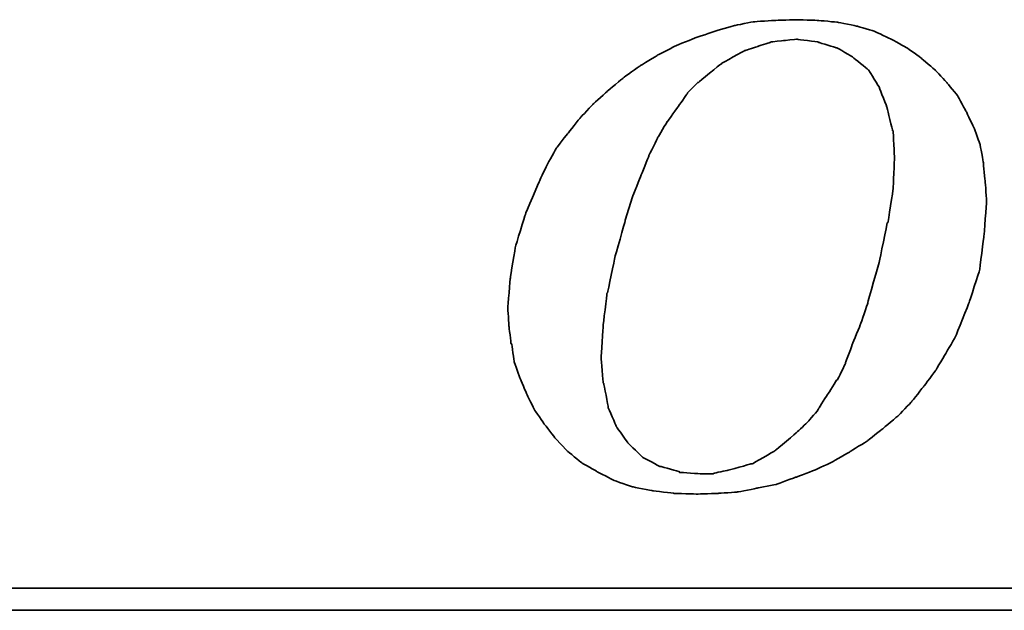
# Model space of a CAD drawing. Header units: millimetres. Extents: x 682 to 919, y 77 to 152.
# Tile 33 of 52: x 855.27 to 858.53, y 97.05 to 99. Entities that reach past the tile are written whole.
import ezdxf

# ---------------------------------------------------------------- set-up
doc = ezdxf.new("R2010")
doc.units = ezdxf.units.MM
doc.header["$LTSCALE"] = 0.1
doc.layers.add('DIM', color=4, linetype='CONTINUOUS')
doc.layers.add('layer 1', color=7, linetype='CONTINUOUS')

# ---------------------------------------------------------------- blocks, each defined once
blk = doc.blocks.new('TBI MOTION logo(完整正式版)')
at = {"layer": 'layer 1', "color": 22, "lineweight": 35}
for points, knots in [([(-11.34375, -6.98375), (-11.34375, -6.98375), (-10.91375, -7.43875), (-10.91375, -7.43875), (-10.91375, -7.43875), (-10.91375, -7.43875), (-10.38625, -7.87125), (-10.38625, -7.87125), (-10.38625, -7.87125), (-10.38625, -7.87125), (-9.81125, -8.20375), (-9.81125, -8.20375), (-9.81125, -8.20375), (-9.81125, -8.20375), (-9.21125, -8.51875), (-9.21125, -8.51875), (-9.21125, -8.51875), (-9.21125, -8.51875), (-8.51625, -8.75875), (-8.51625, -8.75875), (-8.51625, -8.75875), (-8.51625, -8.75875), (-7.77125, -8.90375), (-7.77125, -8.90375), (-7.77125, -8.90375), (-7.77125, -8.90375), (-6.97875, -8.99875), (-6.97875, -8.99875), (-6.97875, -8.99875), (-6.97875, -8.99875), (-6.14125, -9.02375), (-6.14125, -9.02375), (-6.14125, -9.02375), (-6.14125, -9.02375), (-5.37125, -8.99875), (-5.37125, -8.99875), (-5.37125, -8.99875), (-5.37125, -8.99875), (-4.65375, -8.94875), (-4.65375, -8.94875), (-4.65375, -8.94875), (-4.65375, -8.94875), (-3.93375, -8.80625), (-3.93375, -8.80625), (-3.93375, -8.80625), (-3.93375, -8.80625), (-3.21375, -8.66375), (-3.21375, -8.66375), (-3.21375, -8.66375), (-3.21375, -8.66375), (-2.49375, -8.39875), (-2.49375, -8.39875), (-2.49375, -8.39875), (-2.49375, -8.39875), (-1.79875, -8.13375), (-1.79875, -8.13375), (-1.79875, -8.13375), (-1.79875, -8.13375), (-1.17375, -7.84375), (-1.17375, -7.84375), (-1.17375, -7.84375), (-1.17375, -7.84375), (-0.52375, -7.46375), (-0.52375, -7.46375), (-0.52375, -7.46375), (-0.52375, -7.46375), (0.10124, -7.07875), (0.10124, -7.07875), (0.10124, -7.07875), (0.10124, -7.07875), (0.67625, -6.62375), (0.67625, -6.62375), (0.67625, -6.62375), (0.67625, -6.62375), (1.24874, -6.14375), (1.24874, -6.14375), (1.24874, -6.14375), (1.24874, -6.14375), (1.72874, -5.64125), (1.72874, -5.64125), (1.72874, -5.64125), (1.72874, -5.64125), (2.18624, -5.06375), (2.18624, -5.06375), (2.18624, -5.06375), (2.18624, -5.06375), (2.61625, -4.48874), (2.61625, -4.48874), (2.61625, -4.48874), (2.61625, -4.48874), (3.00125, -3.83874), (3.00125, -3.83874), (3.00125, -3.83874), (3.00125, -3.83874), (3.36124, -3.21374), (3.36124, -3.21374), (3.36124, -3.21374), (3.36124, -3.21374), (3.84374, -1.99125), (3.84374, -1.99125), (3.84374, -1.99125), (3.84374, -1.99125), (4.22625, -0.81875), (4.22625, -0.81875), (4.22625, -0.81875), (4.22625, -0.81875), (4.39125, 0.45624), (4.39125, 0.45624), (4.39125, 0.45624), (4.39125, 0.45624), (4.48874, 1.70124), (4.48874, 1.70124), (4.48874, 1.70124), (4.48874, 1.70124), (4.43874, 2.44625), (4.43874, 2.44625), (4.43874, 2.44625), (4.43874, 2.44625), (4.36874, 3.14125), (4.36874, 3.14125), (4.36874, 3.14125), (4.36874, 3.14125), (4.25125, 3.81125), (4.25125, 3.81125), (4.25125, 3.81125), (4.25125, 3.81125), (4.03124, 4.41125), (4.03124, 4.41125), (4.03124, 4.41125), (4.03124, 4.41125), (3.74374, 5.01125), (3.74374, 5.01125), (3.74374, 5.01125), (3.74374, 5.01125), (3.43124, 5.58875), (3.43124, 5.58875), (3.43124, 5.58875), (3.43124, 5.58875), (3.02625, 6.09125), (3.02625, 6.09125), (3.02625, 6.09125), (3.02625, 6.09125), (2.59374, 6.54875), (2.59374, 6.54875), (2.59374, 6.54875), (2.59374, 6.54875), (2.09124, 6.98125), (2.09124, 6.98125), (2.09124, 6.98125), (2.09124, 6.98125), (1.56124, 7.36625), (1.56124, 7.36625), (1.56124, 7.36625), (1.56124, 7.36625), (0.98624, 7.67625), (0.98624, 7.67625), (0.98624, 7.67625), (0.98624, 7.67625), (0.38624, 7.96375), (0.38624, 7.96375), (0.38624, 7.96375), (0.38624, 7.96375), (-0.25875, 8.15625), (-0.25875, 8.15625), (-0.25875, 8.15625), (-0.25875, 8.15625), (-0.98125, 8.30125), (-0.98125, 8.30125), (-0.98125, 8.30125), (-0.98125, 8.30125), (-1.70124, 8.37125), (-1.70124, 8.37125), (-1.70124, 8.37125), (-1.70124, 8.37125), (-2.49375, 8.39624), (-2.49375, 8.39624), (-2.49375, 8.39624), (-2.49375, 8.39624), (-3.28625, 8.37125), (-3.28625, 8.37125), (-3.28625, 8.37125), (-3.28625, 8.37125), (-4.05125, 8.32125), (-4.05125, 8.32125), (-4.05125, 8.32125), (-4.05125, 8.32125), (-4.77375, 8.18125), (-4.77375, 8.18125), (-4.77375, 8.18125), (-4.77375, 8.18125), (-5.51625, 7.96375), (-5.51625, 7.96375), (-5.51625, 7.96375), (-5.51625, 7.96375), (-6.21125, 7.72625), (-6.21125, 7.72625), (-6.21125, 7.72625), (-6.21125, 7.72625), (-6.92875, 7.43625), (-6.92875, 7.43625), (-6.92875, 7.43625), (-6.92875, 7.43625), (-7.57875, 7.10125), (-7.57875, 7.10125), (-7.57875, 7.10125), (-7.57875, 7.10125), (-8.24875, 6.69125), (-8.24875, 6.69125), (-8.24875, 6.69125), (-8.24875, 6.69125), (-8.84875, 6.26125), (-8.84875, 6.26125), (-8.84875, 6.26125), (-8.84875, 6.26125), (-9.42625, 5.78125), (-9.42625, 5.78125), (-9.42625, 5.78125), (-9.42625, 5.78125), (-9.95375, 5.30125), (-9.95375, 5.30125), (-9.95375, 5.30125), (-9.95375, 5.30125), (-10.43375, 4.79624), (-10.43375, 4.79624), (-10.43375, 4.79624), (-10.43375, 4.79624), (-10.88875, 4.22125), (-10.88875, 4.22125), (-10.88875, 4.22125), (-10.88875, 4.22125), (-11.29875, 3.69375), (-11.29875, 3.69375), (-11.29875, 3.69375), (-11.29875, 3.69375), (-11.63375, 3.09125), (-11.63375, 3.09125), (-11.63375, 3.09125), (-11.63375, 3.09125), (-11.91875, 2.49625), (-11.91875, 2.49625), (-11.91875, 2.49625), (-11.91875, 2.49625), (-12.44875, 1.24625), (-12.44875, 1.24625), (-12.44875, 1.24625), (-12.44875, 1.24625), (-12.80875, 0.06874), (-12.80875, 0.06874), (-12.80875, 0.06874), (-12.80875, 0.06874), (-12.99875, -1.07875), (-12.99875, -1.07875), (-12.99875, -1.07875), (-12.99875, -1.07875), (-13.09375, -2.18375), (-13.09375, -2.18375), (-13.09375, -2.18375), (-13.09375, -2.18375), (-13.04875, -2.85375), (-13.04875, -2.85375), (-13.04875, -2.85375), (-13.04875, -2.85375), (-12.97375, -3.50375), (-12.97375, -3.50375), (-12.97375, -3.50375), (-12.97375, -3.50375), (-12.95375, -3.50375), (-12.95375, -3.50375), (-12.95375, -3.50375), (-12.95375, -3.50375), (-12.85375, -4.17375), (-12.85375, -4.17375), (-12.85375, -4.17375), (-12.85375, -4.17375), (-12.63875, -4.77624), (-12.63875, -4.77624), (-12.63875, -4.77624), (-12.63875, -4.77624), (-12.39875, -5.35125), (-12.39875, -5.35125), (-12.39875, -5.35125), (-12.39875, -5.35125), (-12.11375, -5.92875), (-12.11375, -5.92875), (-12.11375, -5.92875), (-12.11375, -5.92875), (-11.75375, -6.45375), (-11.75375, -6.45375), (-11.75375, -6.45375), (-11.75375, -6.45375), (-11.34375, -6.98375), (-11.34375, -6.98375)], [0, 0, 0, 0, 0.01369863, 0.01369863, 0.01369863, 0.01369864, 0.02739726, 0.02739726, 0.02739726, 0.02739727, 0.04109589, 0.04109589, 0.04109589, 0.0410959, 0.05479452, 0.05479452, 0.05479452, 0.05479453, 0.06849315, 0.06849315, 0.06849315, 0.06849316, 0.08219178, 0.08219178, 0.08219178, 0.08219179, 0.09589041, 0.09589041, 0.09589041, 0.09589042, 0.10958904, 0.10958904, 0.10958904, 0.10958905, 0.12328767, 0.12328767, 0.12328767, 0.12328768, 0.1369863, 0.1369863, 0.1369863, 0.13698631, 0.15068493, 0.15068493, 0.15068493, 0.15068494, 0.16438356, 0.16438356, 0.16438356, 0.16438357, 0.17808219, 0.17808219, 0.17808219, 0.1780822, 0.19178082, 0.19178082, 0.19178082, 0.19178083, 0.20547945, 0.20547945, 0.20547945, 0.20547946, 0.21917808, 0.21917808, 0.21917808, 0.21917809, 0.23287671, 0.23287671, 0.23287671, 0.23287672, 0.24657534, 0.24657534, 0.24657534, 0.24657535, 0.26027397, 0.26027397, 0.26027397, 0.26027398, 0.2739726, 0.2739726, 0.2739726, 0.27397261, 0.28767123, 0.28767123, 0.28767123, 0.28767124, 0.30136986, 0.30136986, 0.30136986, 0.30136987, 0.31506849, 0.31506849, 0.31506849, 0.3150685, 0.32876712, 0.32876712, 0.32876712, 0.32876713, 0.34246575, 0.34246575, 0.34246575, 0.34246576, 0.35616438, 0.35616438, 0.35616438, 0.35616439, 0.36986301, 0.36986301, 0.36986301, 0.36986302, 0.38356164, 0.38356164, 0.38356164, 0.38356165, 0.39726027, 0.39726027, 0.39726027, 0.39726028, 0.4109589, 0.4109589, 0.4109589, 0.41095891, 0.42465753, 0.42465753, 0.42465753, 0.42465754, 0.43835616, 0.43835616, 0.43835616, 0.43835617, 0.45205479, 0.45205479, 0.45205479, 0.4520548, 0.46575342, 0.46575342, 0.46575342, 0.46575343, 0.47945205, 0.47945205, 0.47945205, 0.47945206, 0.49315068, 0.49315068, 0.49315068, 0.49315069, 0.50684932, 0.50684932, 0.50684932, 0.50684933, 0.52054795, 0.52054795, 0.52054795, 0.52054796, 0.53424658, 0.53424658, 0.53424658, 0.53424659, 0.54794521, 0.54794521, 0.54794521, 0.54794522, 0.56164384, 0.56164384, 0.56164384, 0.56164385, 0.57534247, 0.57534247, 0.57534247, 0.57534248, 0.5890411, 0.5890411, 0.5890411, 0.58904111, 0.60273973, 0.60273973, 0.60273973, 0.60273974, 0.61643836, 0.61643836, 0.61643836, 0.61643837, 0.63013699, 0.63013699, 0.63013699, 0.630137, 0.64383562, 0.64383562, 0.64383562, 0.64383563, 0.65753425, 0.65753425, 0.65753425, 0.65753426, 0.67123288, 0.67123288, 0.67123288, 0.67123289, 0.68493151, 0.68493151, 0.68493151, 0.68493152, 0.69863014, 0.69863014, 0.69863014, 0.69863015, 0.71232877, 0.71232877, 0.71232877, 0.71232878, 0.7260274, 0.7260274, 0.7260274, 0.72602741, 0.73972603, 0.73972603, 0.73972603, 0.73972604, 0.75342466, 0.75342466, 0.75342466, 0.75342467, 0.76712329, 0.76712329, 0.76712329, 0.7671233, 0.78082192, 0.78082192, 0.78082192, 0.78082193, 0.79452055, 0.79452055, 0.79452055, 0.79452056, 0.80821918, 0.80821918, 0.80821918, 0.80821919, 0.82191781, 0.82191781, 0.82191781, 0.82191782, 0.83561644, 0.83561644, 0.83561644, 0.83561645, 0.84931507, 0.84931507, 0.84931507, 0.84931508, 0.8630137, 0.8630137, 0.8630137, 0.86301371, 0.87671233, 0.87671233, 0.87671233, 0.87671234, 0.89041096, 0.89041096, 0.89041096, 0.89041097, 0.90410959, 0.90410959, 0.90410959, 0.9041096, 0.91780822, 0.91780822, 0.91780822, 0.91780823, 0.93150685, 0.93150685, 0.93150685, 0.93150686, 0.94520548, 0.94520548, 0.94520548, 0.94520549, 0.95890411, 0.95890411, 0.95890411, 0.95890412, 0.97260274, 0.97260274, 0.97260274, 0.97260275, 0.98630137, 0.98630137, 0.98630137, 0.98630138, 1, 1, 1, 1]), ([(-8.77875, 1.03124), (-8.77875, 1.03124), (-8.51625, 1.89625), (-8.51625, 1.89625), (-8.51625, 1.89625), (-8.51625, 1.89625), (-8.20375, 2.66375), (-8.20375, 2.66375), (-8.20375, 2.66375), (-8.20375, 2.66375), (-7.91625, 3.38125), (-7.91625, 3.38125), (-7.91625, 3.38125), (-7.91625, 3.38125), (-7.91625, 3.40624), (-7.91625, 3.40624), (-7.91625, 3.40624), (-7.91625, 3.40624), (-7.57875, 4.07624), (-7.57875, 4.07624), (-7.57875, 4.07624), (-7.57875, 4.07624), (-7.24375, 4.65125), (-7.24375, 4.65125), (-7.24375, 4.65125), (-7.24375, 4.65125), (-7.21875, 4.65125), (-7.21875, 4.65125), (-7.21875, 4.65125), (-7.21875, 4.65125), (-7.21875, 4.67624), (-7.21875, 4.67624), (-7.21875, 4.67624), (-7.21875, 4.67624), (-6.83625, 5.20375), (-6.83625, 5.20375), (-6.83625, 5.20375), (-6.83625, 5.20375), (-6.49875, 5.68625), (-6.49875, 5.68625), (-6.49875, 5.68625), (-6.49875, 5.68625), (-6.49875, 5.70625), (-6.49875, 5.70625), (-6.49875, 5.70625), (-6.49875, 5.70625), (-6.11625, 6.09125), (-6.11625, 6.09125), (-6.11625, 6.09125), (-6.11625, 6.09125), (-6.09125, 6.09125), (-6.09125, 6.09125), (-6.09125, 6.09125), (-6.09125, 6.09125), (-5.27375, 6.76625), (-5.27375, 6.76625), (-5.27375, 6.76625), (-5.27375, 6.76625), (-5.24875, 6.76625), (-5.24875, 6.76625), (-5.24875, 6.76625), (-5.24875, 6.76625), (-5.24875, 6.78625), (-5.24875, 6.78625), (-5.24875, 6.78625), (-5.24875, 6.78625), (-4.38875, 7.26624), (-4.38875, 7.26624), (-4.38875, 7.26624), (-4.38875, 7.26624), (-4.36125, 7.26624), (-4.36125, 7.26624), (-4.36125, 7.26624), (-4.36125, 7.26624), (-3.93375, 7.41125), (-3.93375, 7.41125), (-3.93375, 7.41125), (-3.93375, 7.41125), (-3.47375, 7.55625), (-3.47375, 7.55625), (-3.47375, 7.55625), (-3.47375, 7.55625), (-3.45375, 7.55625), (-3.45375, 7.55625), (-3.45375, 7.55625), (-3.45375, 7.55625), (-3.42875, 7.58124), (-3.42875, 7.58124), (-3.42875, 7.58124), (-3.42875, 7.58124), (-2.97375, 7.62625), (-2.97375, 7.62625), (-2.97375, 7.62625), (-2.97375, 7.62625), (-2.49375, 7.67625), (-2.49375, 7.67625), (-2.49375, 7.67625), (-2.49375, 7.67625), (-2.46875, 7.67625), (-2.46875, 7.67625), (-2.46875, 7.67625), (-2.46875, 7.67625), (-1.70124, 7.58124), (-1.70124, 7.58124), (-1.70124, 7.58124), (-1.70124, 7.58124), (-1.67875, 7.55625), (-1.67875, 7.55625), (-1.67875, 7.55625), (-1.67875, 7.55625), (-1.65375, 7.55625), (-1.65375, 7.55625), (-1.65375, 7.55625), (-1.65375, 7.55625), (-1.03125, 7.36625), (-1.03125, 7.36625), (-1.03125, 7.36625), (-1.03125, 7.36625), (-1.00625, 7.36625), (-1.00625, 7.36625), (-1.00625, 7.36625), (-1.00625, 7.36625), (-0.43124, 7.02624), (-0.43124, 7.02624), (-0.43124, 7.02624), (-0.43124, 7.02624), (-0.40625, 7.00624), (-0.40625, 7.00624), (-0.40625, 7.00624), (-0.40625, 7.00624), (0.12124, 6.57124), (0.12124, 6.57124), (0.12124, 6.57124), (0.12124, 6.57124), (0.14624, 6.54875), (0.14624, 6.54875), (0.14624, 6.54875), (0.14624, 6.54875), (0.17124, 6.52375), (0.17124, 6.52375), (0.17124, 6.52375), (0.17124, 6.52375), (0.55625, 5.89875), (0.55625, 5.89875), (0.55625, 5.89875), (0.55625, 5.89875), (0.55625, 5.87625), (0.55625, 5.87625), (0.55625, 5.87625), (0.55625, 5.87625), (0.84124, 5.15625), (0.84124, 5.15625), (0.84124, 5.15625), (0.84124, 5.15625), (0.84124, 5.13125), (0.84124, 5.13125), (0.84124, 5.13125), (0.84124, 5.13125), (1.03624, 4.31875), (1.03624, 4.31875), (1.03624, 4.31875), (1.03624, 4.31875), (1.05624, 4.31875), (1.05624, 4.31875), (1.05624, 4.31875), (1.05624, 4.31875), (1.05624, 4.29125), (1.05624, 4.29125), (1.05624, 4.29125), (1.05624, 4.29125), (1.10625, 3.33125), (1.10625, 3.33125), (1.10625, 3.33125), (1.10625, 3.33125), (1.10625, 3.30875), (1.10625, 3.30875), (1.10625, 3.30875), (1.10625, 3.30875), (1.05624, 2.20624), (1.05624, 2.20624), (1.05624, 2.20624), (1.05624, 2.20624), (1.05624, 2.18124), (1.05624, 2.18124), (1.05624, 2.18124), (1.05624, 2.18124), (0.86624, 0.93624), (0.86624, 0.93624), (0.86624, 0.93624), (0.86624, 0.93624), (0.84124, 0.93624), (0.84124, 0.93624), (0.84124, 0.93624), (0.84124, 0.93624), (0.55625, -0.45874), (0.55625, -0.45874), (0.55625, -0.45874), (0.55625, -0.45874), (0.12124, -1.99125), (0.12124, -1.99125), (0.12124, -1.99125), (0.12124, -1.99125), (0.12124, -2.01874), (0.12124, -2.01874), (0.12124, -2.01874), (0.12124, -2.01874), (-0.13874, -2.78375), (-0.13874, -2.78375), (-0.13874, -2.78375), (-0.13874, -2.78375), (-0.43124, -3.50375), (-0.43124, -3.50375), (-0.43124, -3.50375), (-0.43124, -3.50375), (-0.69375, -4.19875), (-0.69375, -4.19875), (-0.69375, -4.19875), (-0.69375, -4.19875), (-0.69375, -4.22375), (-0.69375, -4.22375), (-0.69375, -4.22375), (-0.69375, -4.22375), (-0.98125, -4.82374), (-0.98125, -4.82374), (-0.98125, -4.82374), (-0.98125, -4.82374), (-1.00625, -4.82374), (-1.00625, -4.82374), (-1.00625, -4.82374), (-1.00625, -4.82374), (-1.33875, -5.35125), (-1.33875, -5.35125), (-1.33875, -5.35125), (-1.33875, -5.35125), (-1.67875, -5.87875), (-1.67875, -5.87875), (-1.67875, -5.87875), (-1.67875, -5.87875), (-1.67875, -5.90375), (-1.67875, -5.90375), (-1.67875, -5.90375), (-1.67875, -5.90375), (-2.05875, -6.35875), (-2.05875, -6.35875), (-2.05875, -6.35875), (-2.05875, -6.35875), (-2.08375, -6.38375), (-2.08375, -6.38375), (-2.08375, -6.38375), (-2.08375, -6.38375), (-2.46875, -6.74375), (-2.46875, -6.74375), (-2.46875, -6.74375), (-2.46875, -6.74375), (-3.25875, -7.41625), (-3.25875, -7.41625), (-3.25875, -7.41625), (-3.25875, -7.41625), (-3.28625, -7.43875), (-3.28625, -7.43875), (-3.28625, -7.43875), (-3.28625, -7.43875), (-4.12375, -7.91875), (-4.12375, -7.91875), (-4.12375, -7.91875), (-4.12375, -7.91875), (-4.14875, -7.91875), (-4.14875, -7.91875), (-4.14875, -7.91875), (-4.14875, -7.91875), (-4.17125, -7.91875), (-4.17125, -7.91875), (-4.17125, -7.91875), (-4.17125, -7.91875), (-5.03375, -8.15875), (-5.03375, -8.15875), (-5.03375, -8.15875), (-5.03375, -8.15875), (-5.51625, -8.25625), (-5.51625, -8.25625), (-5.51625, -8.25625), (-5.51625, -8.25625), (-5.54125, -8.27875), (-5.54125, -8.27875), (-5.54125, -8.27875), (-5.54125, -8.27875), (-5.56375, -8.27875), (-5.56375, -8.27875), (-5.56375, -8.27875), (-5.56375, -8.27875), (-5.99625, -8.27875), (-5.99625, -8.27875), (-5.99625, -8.27875), (-5.99625, -8.27875), (-6.76375, -8.23125), (-6.76375, -8.23125), (-6.76375, -8.23125), (-6.76375, -8.23125), (-6.78875, -8.23125), (-6.78875, -8.23125), (-6.78875, -8.23125), (-6.78875, -8.23125), (-6.78875, -8.20375), (-6.78875, -8.20375), (-6.78875, -8.20375), (-6.78875, -8.20375), (-7.45875, -8.01375), (-7.45875, -8.01375), (-7.45875, -8.01375), (-7.45875, -8.01375), (-7.48375, -8.01375), (-7.48375, -8.01375), (-7.48375, -8.01375), (-7.48375, -8.01375), (-7.50875, -8.01375), (-7.50875, -8.01375), (-7.50875, -8.01375), (-7.50875, -8.01375), (-8.13125, -7.67875), (-8.13125, -7.67875), (-8.13125, -7.67875), (-8.13125, -7.67875), (-8.15625, -7.65375), (-8.15625, -7.65375), (-8.15625, -7.65375), (-8.15625, -7.65375), (-8.65875, -7.17375), (-8.65875, -7.17375), (-8.65875, -7.17375), (-8.65875, -7.17375), (-8.68375, -7.14875), (-8.68375, -7.14875), (-8.68375, -7.14875), (-8.68375, -7.14875), (-9.08875, -6.57375), (-9.08875, -6.57375), (-9.08875, -6.57375), (-9.08875, -6.57375), (-9.11375, -6.54875), (-9.11375, -6.54875), (-9.11375, -6.54875), (-9.11375, -6.54875), (-9.11375, -6.52875), (-9.11375, -6.52875), (-9.11375, -6.52875), (-9.11375, -6.52875), (-9.40375, -5.85375), (-9.40375, -5.85375), (-9.40375, -5.85375), (-9.40375, -5.85375), (-9.40375, -5.82875), (-9.40375, -5.82875), (-9.40375, -5.82875), (-9.40375, -5.82875), (-9.56875, -4.96875), (-9.56875, -4.96875), (-9.56875, -4.96875), (-9.56875, -4.96875), (-9.59375, -4.94375), (-9.59375, -4.94375), (-9.59375, -4.94375), (-9.59375, -4.94375), (-9.66375, -4.03375), (-9.66375, -4.03375), (-9.66375, -4.03375), (-9.66375, -4.03375), (-9.66375, -4.00875), (-9.66375, -4.00875), (-9.66375, -4.00875), (-9.66375, -4.00875), (-9.59375, -2.85375), (-9.59375, -2.85375), (-9.59375, -2.85375), (-9.59375, -2.85375), (-9.45125, -1.65875), (-9.45125, -1.65875), (-9.45125, -1.65875), (-9.45125, -1.65875), (-9.42625, -1.63375), (-9.42625, -1.63375), (-9.42625, -1.63375), (-9.42625, -1.63375), (-9.16125, -0.33875), (-9.16125, -0.33875), (-9.16125, -0.33875), (-9.16125, -0.33875), (-8.77875, 1.00624), (-8.77875, 1.00624), (-8.77875, 1.00624), (-8.77875, 1.00624), (-8.77875, 1.03124), (-8.77875, 1.03124)], [0, 0, 0, 0, 0.01020408, 0.01020408, 0.01020408, 0.01020409, 0.02040816, 0.02040816, 0.02040816, 0.02040817, 0.03061224, 0.03061224, 0.03061224, 0.03061225, 0.04081633, 0.04081633, 0.04081633, 0.04081634, 0.05102041, 0.05102041, 0.05102041, 0.05102042, 0.06122449, 0.06122449, 0.06122449, 0.0612245, 0.07142857, 0.07142857, 0.07142857, 0.07142858, 0.08163265, 0.08163265, 0.08163265, 0.08163266, 0.09183673, 0.09183673, 0.09183673, 0.09183674, 0.10204082, 0.10204082, 0.10204082, 0.10204083, 0.1122449, 0.1122449, 0.1122449, 0.11224491, 0.12244898, 0.12244898, 0.12244898, 0.12244899, 0.13265306, 0.13265306, 0.13265306, 0.13265307, 0.14285714, 0.14285714, 0.14285714, 0.14285715, 0.15306122, 0.15306122, 0.15306122, 0.15306123, 0.16326531, 0.16326531, 0.16326531, 0.16326532, 0.17346939, 0.17346939, 0.17346939, 0.1734694, 0.18367347, 0.18367347, 0.18367347, 0.18367348, 0.19387755, 0.19387755, 0.19387755, 0.19387756, 0.20408163, 0.20408163, 0.20408163, 0.20408164, 0.21428571, 0.21428571, 0.21428571, 0.21428572, 0.2244898, 0.2244898, 0.2244898, 0.22448981, 0.23469388, 0.23469388, 0.23469388, 0.23469389, 0.24489796, 0.24489796, 0.24489796, 0.24489797, 0.25510204, 0.25510204, 0.25510204, 0.25510205, 0.26530612, 0.26530612, 0.26530612, 0.26530613, 0.2755102, 0.2755102, 0.2755102, 0.27551021, 0.28571429, 0.28571429, 0.28571429, 0.2857143, 0.29591837, 0.29591837, 0.29591837, 0.29591838, 0.30612245, 0.30612245, 0.30612245, 0.30612246, 0.31632653, 0.31632653, 0.31632653, 0.31632654, 0.32653061, 0.32653061, 0.32653061, 0.32653062, 0.33673469, 0.33673469, 0.33673469, 0.3367347, 0.34693878, 0.34693878, 0.34693878, 0.34693879, 0.35714286, 0.35714286, 0.35714286, 0.35714287, 0.36734694, 0.36734694, 0.36734694, 0.36734695, 0.37755102, 0.37755102, 0.37755102, 0.37755103, 0.3877551, 0.3877551, 0.3877551, 0.38775511, 0.39795918, 0.39795918, 0.39795918, 0.39795919, 0.40816327, 0.40816327, 0.40816327, 0.40816328, 0.41836735, 0.41836735, 0.41836735, 0.41836736, 0.42857143, 0.42857143, 0.42857143, 0.42857144, 0.43877551, 0.43877551, 0.43877551, 0.43877552, 0.44897959, 0.44897959, 0.44897959, 0.4489796, 0.45918367, 0.45918367, 0.45918367, 0.45918368, 0.46938776, 0.46938776, 0.46938776, 0.46938777, 0.47959184, 0.47959184, 0.47959184, 0.47959185, 0.48979592, 0.48979592, 0.48979592, 0.48979593, 0.5, 0.5, 0.5, 0.50000001, 0.51020408, 0.51020408, 0.51020408, 0.51020409, 0.52040816, 0.52040816, 0.52040816, 0.52040817, 0.53061224, 0.53061224, 0.53061224, 0.53061225, 0.54081633, 0.54081633, 0.54081633, 0.54081634, 0.55102041, 0.55102041, 0.55102041, 0.55102042, 0.56122449, 0.56122449, 0.56122449, 0.5612245, 0.57142857, 0.57142857, 0.57142857, 0.57142858, 0.58163265, 0.58163265, 0.58163265, 0.58163266, 0.59183673, 0.59183673, 0.59183673, 0.59183674, 0.60204082, 0.60204082, 0.60204082, 0.60204083, 0.6122449, 0.6122449, 0.6122449, 0.61224491, 0.62244898, 0.62244898, 0.62244898, 0.62244899, 0.63265306, 0.63265306, 0.63265306, 0.63265307, 0.64285714, 0.64285714, 0.64285714, 0.64285715, 0.65306122, 0.65306122, 0.65306122, 0.65306123, 0.66326531, 0.66326531, 0.66326531, 0.66326532, 0.67346939, 0.67346939, 0.67346939, 0.6734694, 0.68367347, 0.68367347, 0.68367347, 0.68367348, 0.69387755, 0.69387755, 0.69387755, 0.69387756, 0.70408163, 0.70408163, 0.70408163, 0.70408164, 0.71428571, 0.71428571, 0.71428571, 0.71428572, 0.7244898, 0.7244898, 0.7244898, 0.72448981, 0.73469388, 0.73469388, 0.73469388, 0.73469389, 0.74489796, 0.74489796, 0.74489796, 0.74489797, 0.75510204, 0.75510204, 0.75510204, 0.75510205, 0.76530612, 0.76530612, 0.76530612, 0.76530613, 0.7755102, 0.7755102, 0.7755102, 0.77551021, 0.78571429, 0.78571429, 0.78571429, 0.7857143, 0.79591837, 0.79591837, 0.79591837, 0.79591838, 0.80612245, 0.80612245, 0.80612245, 0.80612246, 0.81632653, 0.81632653, 0.81632653, 0.81632654, 0.82653061, 0.82653061, 0.82653061, 0.82653062, 0.83673469, 0.83673469, 0.83673469, 0.8367347, 0.84693878, 0.84693878, 0.84693878, 0.84693879, 0.85714286, 0.85714286, 0.85714286, 0.85714287, 0.86734694, 0.86734694, 0.86734694, 0.86734695, 0.87755102, 0.87755102, 0.87755102, 0.87755103, 0.8877551, 0.8877551, 0.8877551, 0.88775511, 0.89795918, 0.89795918, 0.89795918, 0.89795919, 0.90816327, 0.90816327, 0.90816327, 0.90816328, 0.91836735, 0.91836735, 0.91836735, 0.91836736, 0.92857143, 0.92857143, 0.92857143, 0.92857144, 0.93877551, 0.93877551, 0.93877551, 0.93877552, 0.94897959, 0.94897959, 0.94897959, 0.9489796, 0.95918367, 0.95918367, 0.95918367, 0.95918368, 0.96938776, 0.96938776, 0.96938776, 0.96938777, 0.97959184, 0.97959184, 0.97959184, 0.97959185, 0.98979592, 0.98979592, 0.98979592, 0.98979593, 1, 1, 1, 1]), ([(75.90875, -9.47875), (75.90875, -9.47875), (75.90875, -12.28625), (75.90875, -12.28625), (75.90875, -12.28625), (75.90875, -12.28625), (75.90875, -12.47875), (75.90875, -12.47875), (75.90875, -12.47875), (75.90875, -12.47875), (75.71625, -12.47875), (75.71625, -12.47875), (75.71625, -12.47875), (75.71625, -12.47875), (-88.32875, -12.47875), (-88.32875, -12.47875), (-88.32875, -12.47875), (-88.32875, -12.47875), (-88.32875, -13.29375), (-88.32875, -13.29375), (-88.32875, -13.29375), (-88.32875, -13.29375), (82.89125, -13.29375), (82.89125, -13.29375), (82.89125, -13.29375), (82.89125, -13.29375), (75.90875, -9.47875), (75.90875, -9.47875)], [0, 0, 0, 0, 0.14285714, 0.14285714, 0.14285714, 0.14285715, 0.28571429, 0.28571429, 0.28571429, 0.2857143, 0.42857143, 0.42857143, 0.42857143, 0.42857144, 0.57142857, 0.57142857, 0.57142857, 0.57142858, 0.71428571, 0.71428571, 0.71428571, 0.71428572, 0.85714286, 0.85714286, 0.85714286, 0.85714287, 1, 1, 1, 1])]:
    blk.add_open_spline(points, degree=3, knots=knots, dxfattribs=at)

msp = doc.modelspace()

# ---------------------------------------------------------------- block references
at = {"layer": 'DIM', "color": 7, "xscale": 0.090033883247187, "yscale": 0.090033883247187, "zscale": 0.090033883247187}
msp.add_blockref('TBI MOTION logo(完整正式版)', (858.0663, 98.2477), dxfattribs=at)

doc.saveas('drawing.dxf')
